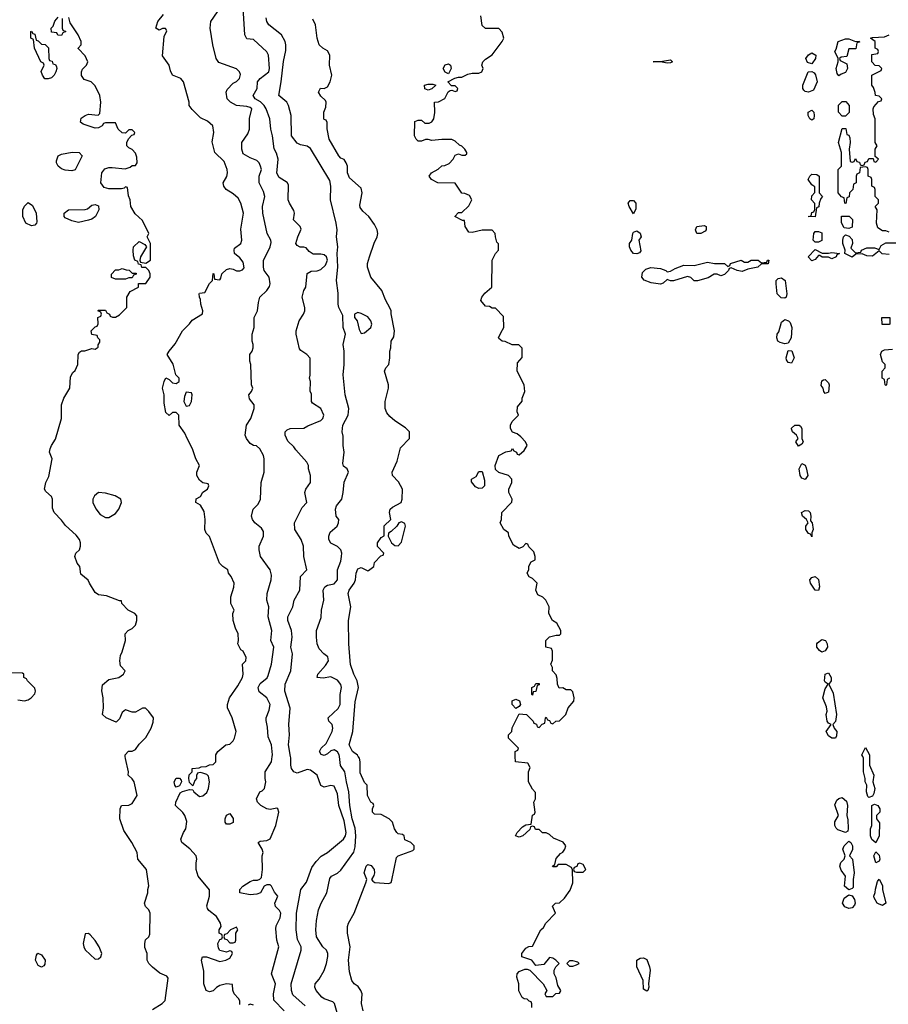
# Model space of a CAD drawing. Header units: inches. Extents: x 2601682 to 2755810, y 449311 to 584050.
# Tile 218 of 256: x 2642881 to 2648045, y 528528 to 534380. Entities that reach past the tile are written whole.
import ezdxf

# ---------------------------------------------------------------- set-up
doc = ezdxf.new("R2010")
doc.units = ezdxf.units.IN
doc.header["$MEASUREMENT"] = 0
doc.layers.add('C6542', color=7, linetype='Continuous')
doc.layers.add('C6543', color=7, linetype='Continuous')

msp = doc.modelspace()

# ---------------------------------------------------------------- linework, layer by layer
at = {"layer": 'C6542', "color": 2}
for points, elevation in [([(2643670, 528498), (2643727.2, 528532.8), (2643745.2, 528550), (2643763.1, 528683.1), (2643756, 528696), (2643712.9, 528712.9), (2643669.3, 528749.3), (2643648.7, 528770), (2643638, 528790), (2643638, 528830), (2643624.7, 528864.7), (2643624, 528890), (2643629.3, 528910.7), (2643648, 528930), (2643654.6, 528945.4), (2643655.3, 529070), (2643648, 529090), (2643629.1, 529109.1), (2643622, 529130), (2643642, 529190), (2643642, 529210), (2643648.4, 529231.6), (2643635.3, 529330), (2643582, 529390), (2643578, 529430), (2643548, 529490), (2643500.2, 529560.2), (2643475.3, 529630), (2643478, 529690), (2643486, 529710), (2643530, 529712), (2643550, 529722), (2643578, 529770), (2643562, 529850), (2643550, 529868), (2643526, 529890), (2643528, 529910), (2643508.9, 529988.9), (2643508.6, 530000)], 42), ([(2644190, 528526), (2644189.2, 528549.2), (2644182, 528562), (2644155.3, 528590), (2644148.7, 528611.3), (2644146, 528646), (2644110, 528648.7), (2644070, 528639), (2644050, 528628.7), (2644030, 528608.7), (2644010, 528602), (2643989.4, 528609.4), (2643975.3, 528650), (2643974.6, 528725.4), (2643962, 528790), (2643968, 528810), (2643990.9, 528810.9), (2644070, 528782), (2644106, 528790), (2644130, 528802), (2644146, 528830), (2644142, 528842), (2644130, 528846), (2644110, 528838), (2644070, 528848), (2644062, 528862), (2644059, 528890), (2644070, 528914), (2644082, 528918), (2644086, 528930), (2644082, 528942), (2644066, 528950), (2644066, 528970), (2644078, 528990), (2644075.3, 529010), (2644050, 529049), (2644005.6, 529085.6), (2643998, 529098), (2643994, 529114), (2644008.7, 529170), (2644008.4, 529208.4), (2643942, 529290), (2643929, 529330), (2643929.1, 529369.1), (2643934, 529390), (2643929, 529410), (2643892.9, 529452.9), (2643844, 529490), (2643839, 529510), (2643855.3, 529550), (2643868.7, 529570), (2643874.6, 529614.6), (2643862, 529650), (2643850, 529668), (2643806, 529710), (2643808, 529730), (2643835.3, 529784.7), (2643848, 529792), (2643890, 529804.7), (2643910, 529802), (2643916, 529790), (2643950, 529764), (2643970, 529767.3), (2643993.6, 529786.4), (2644003.7, 529810), (2644009.3, 529849.3), (2644004, 529884), (2643994, 529894), (2643970, 529902), (2643954, 529906), (2643938, 529902), (2643932, 529888), (2643931.3, 529870), (2643921, 529859), (2643910, 529826), (2643890, 529846), (2643886, 529870), (2643888.4, 529891.6), (2643906, 529910), (2643906, 529930), (2643947.3, 529932.7), (2643960.4, 529939.6), (2643990, 529942), (2644010, 529952), (2644030, 529954), (2644046, 529970), (2644046, 530000)], 38), ([(2644452.7, 528490), (2644391.8, 528551.8), (2644389.5, 528590), (2644402, 528650), (2644377.2, 528710), (2644421.2, 528870), (2644409.3, 528910), (2644403.7, 528976.3), (2644406.3, 528993.7), (2644430, 529042), (2644432.7, 529070), (2644425.6, 529085.6), (2644402, 529110), (2644398, 529130), (2644415.3, 529170), (2644394.6, 529194.6), (2644378, 529230), (2644370, 529238), (2644350, 529238), (2644334, 529230), (2644312, 529190), (2644290, 529182), (2644250, 529179), (2644188.7, 529190), (2644188.7, 529210), (2644208, 529230), (2644250, 529257.3), (2644270, 529266), (2644294.6, 529265.4), (2644308.9, 529271.1), (2644318, 529282), (2644324, 529330), (2644322, 529410), (2644328.7, 529430), (2644322, 529450), (2644298, 529490), (2644310, 529498), (2644350, 529501), (2644370, 529511.3), (2644403.6, 529590), (2644421.2, 529670), (2644415.3, 529690), (2644410, 529694), (2644370, 529686.6), (2644350.6, 529689.4), (2644314, 529710), (2644294, 529730), (2644289.2, 529750), (2644308.7, 529790), (2644323.1, 529796.9), (2644335.3, 529810), (2644344, 529850), (2644339, 529870), (2644339, 529910), (2644377.2, 529970), (2644382.1, 530000)], 34), ([(2644578.3, 528518.3), (2644504.2, 528584.2), (2644496.2, 528610), (2644494, 528650), (2644553.2, 528850), (2644554, 528870), (2644532.7, 528912.7), (2644524.5, 528970), (2644526.6, 529070), (2644552.7, 529210), (2644585.6, 529254.4), (2644618.3, 529341.7), (2644642.4, 529377.6), (2644672.1, 529407.9), (2644710, 529431), (2644806, 529510), (2644818.4, 529530), (2644822.4, 529550), (2644810, 529619), (2644777.6, 529710), (2644770, 529778), (2644750, 529824), (2644730, 529828.7), (2644690, 529818), (2644670, 529828), (2644648.9, 529888.9), (2644610, 529919), (2644590, 529922.7), (2644530, 529902.7), (2644509.5, 529909.5), (2644497.2, 529930), (2644492.7, 529950), (2644492.5, 529992.5), (2644491.2, 530000)], 30), ([(2644775.1, 528450), (2644751.9, 528531.9), (2644743.2, 528543.2), (2644690, 528560.7), (2644676, 528570), (2644644, 528610), (2644635.3, 528630), (2644638, 528650), (2644662, 528678), (2644691.7, 528728.3), (2644705.1, 528770), (2644712.3, 528812.3), (2644712.7, 528830), (2644705.2, 528850), (2644683.7, 528870), (2644645.1, 528930), (2644642, 528970), (2644645.6, 529025.6), (2644656.2, 529090), (2644672, 529130), (2644706.6, 529190), (2644725.2, 529274.8), (2644735.3, 529290), (2644770, 529306.8), (2644790, 529326), (2644867.6, 529432.4), (2644875.4, 529464.6), (2644879.7, 529530), (2644875.3, 529575.3), (2644857.3, 529630), (2644842.6, 529710), (2644838.4, 529790), (2644822.9, 529850), (2644814, 529910), (2644787.6, 529947.6), (2644781.7, 530000)], 26), ([(2644922.7, 528490), (2644912.3, 528532.3), (2644916.2, 528590), (2644909.5, 528610), (2644893.3, 528633.3), (2644868.7, 528650), (2644855.3, 528670), (2644840.9, 528720.9), (2644835.1, 528790), (2644844.5, 528870), (2644829.4, 528950), (2644829.5, 528990), (2644835.1, 529010), (2644869.3, 529070), (2644939, 529250), (2644944, 529270), (2644929.5, 529310), (2644940.9, 529350), (2644950, 529358), (2644970, 529353), (2644987.3, 529330), (2644990.7, 529309.3), (2644986.8, 529293.2), (2644972, 529270), (2644979.6, 529259.6), (2644991.6, 529251.6), (2645074.6, 529245.4), (2645088.7, 529251.3), (2645094, 529266), (2645120.2, 529399.8), (2645130, 529411.3), (2645218, 529442), (2645226, 529450), (2645226, 529470), (2645206, 529490), (2645170, 529506), (2645166, 529530), (2645156.4, 529536.4), (2645130, 529542), (2645122, 529550), (2645109, 529570), (2645098, 529610), (2645078, 529630), (2645030, 529655.3), (2644990, 529658), (2644978, 529670), (2644978, 529690), (2644986, 529710), (2644982, 529722), (2644968.4, 529728.4), (2644948.4, 529768.4), (2644946, 529830), (2644930, 529846), (2644904.4, 529904.4), (2644905.6, 529970), (2644900.7, 529990), (2644893.8, 530000)], 22), ([(2645926, 528510), (2645926, 528530), (2645922, 528542), (2645910, 528546), (2645898, 528558), (2645880.4, 528560.4), (2645868.4, 528568.4), (2645848.9, 528608.9), (2645849, 528650), (2645835.3, 528690), (2645838, 528710), (2645850, 528722), (2645883.1, 528736.9), (2645896.9, 528736.9), (2645914, 528730), (2645992, 528650), (2646014, 528610), (2646002, 528590), (2646010, 528574), (2646050, 528574), (2646067.3, 528592.7), (2646090, 528594), (2646096.4, 528603.6), (2646098, 528610), (2646080.4, 528640.4), (2646070, 528686), (2646058, 528710), (2646058, 528730), (2646068, 528750), (2646088, 528770), (2646068, 528790), (2646050, 528802), (2646030, 528806), (2645996, 528764), (2645950, 528758), (2645926, 528790), (2645866, 528810), (2645866, 528830), (2645890, 528862), (2645908.4, 528871.6), (2645930, 528874), (2645978, 528970), (2645994.6, 528985.4), (2646008.9, 529011.1), (2646066, 529070), (2646048.4, 529111.6), (2646066, 529130), (2646090, 529131.3), (2646120.2, 529159.8), (2646153.6, 529206.4), (2646168.7, 529250), (2646167.3, 529327.3), (2646162, 529342), (2646130, 529358), (2646082, 529358), (2646070, 529346), (2646050, 529346), (2646048, 529350), (2646062, 529358), (2646070, 529394), (2646096.4, 529423.6), (2646110, 529432), (2646122, 529450), (2646128, 529470), (2646112.5, 529492.5), (2646054.6, 529514.6), (2646030, 529538), (2646010, 529548), (2645988, 529548), (2645970, 529566), (2645947.3, 529567.3), (2645942, 529582), (2645930, 529586), (2645918, 529582), (2645912.7, 529567.3), (2645871.6, 529528.4), (2645850, 529522), (2645828, 529530), (2645838, 529550), (2645870, 529582), (2645890, 529594), (2645922, 529598), (2645928.4, 529651.6), (2645942, 529658), (2645946, 529670), (2645938, 529730), (2645948, 529750), (2645947.3, 529787.3), (2645930, 529806), (2645906, 529850), (2645906, 529910), (2645915.3, 529935.3), (2645902, 529962), (2645828.4, 529968.4), (2645827.2, 530000)], 18), ([(2647932, 530000), (2647932, 529950), (2647958, 529890), (2647952, 529850), (2647964.7, 529810), (2647959.6, 529780.4), (2647950, 529766), (2647930, 529758), (2647924, 529764), (2647915.3, 529790), (2647918, 529830), (2647908, 529850), (2647908, 529870), (2647898, 529910), (2647898, 529990), (2647893, 530000)], 14), ([(2644270, 528522), (2644250, 528528.7), (2644238, 528522)], 38)]:
    msp.add_lwpolyline(points, dxfattribs=dict(at, elevation=elevation))
for points, elevation in [([(2643810, 529818), (2643802, 529830), (2643798, 529850), (2643810, 529871.3), (2643830, 529872), (2643839.6, 529859.6), (2643842, 529850), (2643830, 529826)], 38), ([(2647790, 529548.7), (2647745.1, 529565.1), (2647734.2, 529574.2), (2647726, 529590), (2647727.5, 529612.5), (2647749, 529650), (2647727, 529713), (2647739.5, 529740.5), (2647750, 529751.3), (2647770, 529758), (2647796, 529736), (2647802.8, 529710), (2647798, 529650), (2647804, 529624), (2647806.8, 529573.2), (2647803.6, 529556.4)], 14), ([(2647970, 529488), (2647947.3, 529507.3), (2647938, 529530), (2647938, 529570), (2647946, 529590), (2647946, 529710), (2647962, 529718), (2647982, 529710), (2647994, 529690), (2647994, 529670), (2647974, 529650), (2647974, 529630), (2647992.7, 529607.3), (2647991.3, 529530)], 14), ([(2644110, 529598), (2644102, 529610), (2644102, 529630), (2644110, 529651.3), (2644130, 529662), (2644150, 529632), (2644150, 529608), (2644130, 529598)], 34), ([(2647810, 529208), (2647785.2, 529230), (2647789.3, 529290), (2647765.1, 529325.1), (2647756, 529350), (2647762, 529370), (2647782, 529390), (2647788, 529410), (2647775.3, 529450), (2647782, 529470), (2647810, 529498), (2647822, 529490), (2647832, 529470), (2647831.6, 529448.4), (2647814, 529410), (2647831.3, 529391.3), (2647842.8, 529310), (2647836, 529270), (2647836.8, 529223.2), (2647830, 529215.3)], 14), ([(2647970, 529368), (2647959, 529410), (2647970, 529434), (2647990, 529414), (2647994, 529390), (2647990, 529378)], 14), ([(2646210, 529366), (2646198, 529362), (2646192.7, 529347.3), (2646178, 529342), (2646174, 529330), (2646178, 529318), (2646190, 529314), (2646230, 529314), (2646246, 529330), (2646230, 529358)], 18), ([(2648010, 529115.3), (2647985.6, 529125.6), (2647978, 529130), (2647960.4, 529160.4), (2647958, 529170), (2647967.3, 529192.7), (2647968.4, 529211.6), (2647981.2, 529258.8), (2647990, 529272), (2648010, 529234), (2648011, 529210), (2648030, 529128.7)], 14), ([(2647810, 529098), (2647787.2, 529107.2), (2647772.7, 529130), (2647781.6, 529158.4), (2647810, 529178), (2647830, 529172), (2647844, 529150), (2647846.8, 529130), (2647843.5, 529116.5), (2647830, 529101.2)], 14), ([(2644170, 528986), (2644134, 528970), (2644112.7, 528947.3), (2644098, 528942), (2644094, 528930), (2644098, 528918), (2644112.7, 528912.7), (2644130, 528894), (2644150, 528894), (2644162, 528898), (2644166, 528910), (2644166, 528950), (2644178, 528970)], 38), ([(2643290, 528948), (2643270, 528946), (2643258, 528890), (2643261, 528870), (2643270, 528852), (2643330, 528796), (2643350, 528798), (2643362, 528810), (2643368.7, 528830), (2643354, 528870), (2643330, 528908), (2643300.4, 528940.4)], 46), ([(2643010, 528748.7), (2642990, 528758), (2642975.3, 528790), (2642980.4, 528819.6), (2642988.4, 528831.6), (2643010, 528822), (2643031.3, 528790), (2643030, 528766), (2643023.6, 528756.4)], 42), ([(2646170, 528786), (2646150, 528786), (2646134, 528770), (2646150, 528754), (2646170, 528754), (2646190, 528762), (2646206, 528770), (2646198, 528778)], 18), ([(2646610, 528606.6), (2646590, 528618), (2646587, 528670), (2646549.6, 528750), (2646549.6, 528790), (2646570, 528803.1), (2646590, 528804.4), (2646610, 528794), (2646624.4, 528750), (2646628.2, 528730), (2646618.8, 528650), (2646621, 528630), (2646616, 528610)], 14)]:
    msp.add_lwpolyline(points, close=True, dxfattribs=dict(at, elevation=elevation))
at = {"layer": 'C6543', "color": 2}
for points, elevation in [([(2644382.1, 530000), (2644383.7, 530010), (2644377, 530070), (2644357.5, 530117.5), (2644354.2, 530174.2), (2644345.6, 530214.4), (2644345.2, 530230), (2644363.7, 530276.3), (2644369.3, 530310), (2644350, 530349), (2644304.8, 530384.8), (2644298, 530410), (2644310, 530434), (2644351.4, 530468.6), (2644358.7, 530481.3), (2644378, 530550), (2644392.3, 530650), (2644374, 530690), (2644379.5, 530750), (2644358, 530830), (2644361.2, 530890), (2644349, 530930), (2644352.7, 530970), (2644375.3, 531050), (2644378, 531078), (2644369, 531110), (2644313.2, 531190), (2644304, 531230), (2644305.2, 531250), (2644329.4, 531310), (2644330, 531338), (2644318.4, 531358.4), (2644279, 531390), (2644265.2, 531410), (2644259, 531430), (2644268, 531470), (2644298.6, 531501.4), (2644313.2, 531530), (2644317, 531630), (2644334, 531690), (2644334, 531770), (2644329.1, 531789.1), (2644308.7, 531828.7), (2644288, 531848), (2644270, 531848.7), (2644250, 531862), (2644228.7, 531890), (2644222, 531910), (2644229, 531970), (2644254, 532010), (2644275.3, 532070), (2644274, 532090), (2644246, 532126), (2644242, 532150), (2644258, 532170), (2644266, 532190), (2644258, 532210), (2644255.3, 532330), (2644248.7, 532350), (2644248, 532390), (2644262, 532410), (2644268.7, 532430), (2644268.7, 532450), (2644262, 532470), (2644262, 532510), (2644275.3, 532550), (2644275.3, 532610), (2644295.3, 532650), (2644300.2, 532699.8), (2644309, 532730), (2644349.3, 532770.7), (2644365.2, 532794.8), (2644369.2, 532810), (2644364, 532850), (2644334, 532890), (2644329.2, 532910), (2644329.3, 532949.3), (2644369.4, 533030), (2644374.8, 533054.8), (2644372.7, 533070), (2644352.7, 533110), (2644326, 533230), (2644324, 533270), (2644337.2, 533330), (2644330, 533358), (2644305.2, 533410), (2644305.2, 533450), (2644317.2, 533490), (2644313.2, 533510), (2644304, 533530), (2644290, 533544), (2644250, 533559), (2644210, 533582), (2644201.2, 533610), (2644201.2, 533650), (2644237.6, 533702.4), (2644247, 533730), (2644247.2, 533792.8), (2644260.9, 533850), (2644250, 533858.4), (2644230, 533863.6), (2644168.7, 533870), (2644134, 533890), (2644114, 533910), (2644109, 533950), (2644114.6, 533965.4), (2644150, 534002), (2644170, 534012), (2644188, 534030), (2644193.6, 534053.6), (2644188, 534070), (2644170, 534088), (2644065.2, 534125.2), (2644049, 534150), (2644029.2, 534230), (2644012.7, 534330), (2644017.2, 534370), (2644095.3, 534484.7)], 34), ([(2644046, 530000), (2644046, 530010), (2644058, 530030), (2644106, 530070), (2644130, 530074), (2644150, 530094), (2644158, 530110), (2644168, 530150), (2644144, 530230), (2644115.3, 530290), (2644115.3, 530310), (2644128, 530350), (2644178.3, 530421.7), (2644205.2, 530470), (2644209.2, 530490), (2644206, 530550), (2644226, 530570), (2644228, 530590), (2644210, 530626), (2644195.3, 530635.3), (2644178, 530670), (2644182, 530690), (2644179, 530730), (2644163.2, 530763.2), (2644149, 530810), (2644148.7, 530850), (2644155.3, 530870), (2644135.3, 530910), (2644135.3, 530950), (2644153.6, 531006.4), (2644155.3, 531030), (2644138, 531070), (2644122, 531090), (2644118, 531110), (2644088, 531130), (2644068.7, 531150), (2644008.9, 531308.9), (2643989.1, 531329.1), (2643982, 531350), (2643984, 531410), (2643977.2, 531457.2), (2643954.6, 531494.6), (2643928.7, 531510), (2643930, 531532), (2643954.6, 531545.4), (2643970, 531572), (2643998, 531590), (2644006, 531610), (2644002, 531622), (2643970, 531628), (2643950, 531644), (2643934, 531670), (2643934, 531690), (2643948.7, 531730), (2643928, 531770), (2643908.7, 531830), (2643875.3, 531890), (2643863.1, 531923.1), (2643828, 531970), (2643826, 532030), (2643810, 532046), (2643790, 532046), (2643770, 532028), (2643750, 532046), (2643740.2, 532100.2), (2643739.3, 532150), (2643729.4, 532190.6), (2643739, 532230), (2643750, 532252), (2643770, 532242), (2643790, 532222), (2643810, 532218), (2643828, 532230), (2643828, 532250), (2643808, 532270), (2643792.9, 532332.9), (2643758, 532390), (2643768.7, 532410), (2643805.6, 532454.4), (2643848, 532530), (2643890, 532572), (2643905.2, 532594.8), (2643968, 532632), (2643968.7, 532650), (2643958, 532690), (2643956.4, 532716.4), (2643948.7, 532730), (2643948, 532750), (2643950, 532754), (2643982, 532758), (2644008.4, 532811.6), (2644026, 532830), (2644030, 532872), (2644034, 532870), (2644038, 532838), (2644070, 532834), (2644076.4, 532843.6), (2644082, 532870), (2644110, 532896), (2644130, 532900.7), (2644150, 532897.3), (2644170, 532887.3), (2644190, 532886.8), (2644206, 532894), (2644214.2, 532905.8), (2644210, 532939), (2644190, 532965.2), (2644158, 532990), (2644155.3, 533010), (2644158, 533022), (2644195.3, 533050), (2644202, 533070), (2644195.3, 533135.3), (2644212, 533230), (2644196, 533290), (2644178.9, 533318.9), (2644150, 533345.2), (2644108.7, 533370), (2644094, 533390), (2644089.3, 533410), (2644112.1, 533447.9), (2644116.2, 533470), (2644113.6, 533490), (2644096.9, 533536.9), (2644040.9, 533590), (2644025.6, 533654.4), (2644034, 533710), (2644028.7, 533750), (2643997.2, 533777.2), (2643956.5, 533796.5), (2643905.2, 533845.2), (2643889, 533870), (2643888.7, 533890), (2643855.3, 534010), (2643838, 534030), (2643789.4, 534049.4), (2643776.5, 534076.5), (2643768.7, 534110), (2643730, 534166), (2643740.2, 534279.8), (2643754.6, 534314.6), (2643747.3, 534327.3), (2643730, 534328), (2643710, 534318), (2643689.3, 534330), (2643702, 534370), (2643735.3, 534410)], 38), ([(2644491.2, 530000), (2644479.3, 530070), (2644484, 530130), (2644481.2, 530190), (2644488.9, 530288.9), (2644457.2, 530390), (2644459.3, 530430), (2644493.2, 530510), (2644502.7, 530610), (2644492.7, 530650), (2644501.2, 530710), (2644497.2, 530750), (2644474, 530810), (2644474, 530830), (2644504, 530890), (2644513.2, 530930), (2644545.2, 530990), (2644549.3, 531070), (2644588, 531110), (2644569, 531190), (2644568.7, 531250), (2644553.2, 531290), (2644517.2, 531350), (2644514, 531390), (2644560.2, 531479.8), (2644588, 531510), (2644575.3, 531570), (2644582, 531590), (2644608.7, 531630), (2644608.7, 531670), (2644598, 531710), (2644598, 531730), (2644588, 531750), (2644522.5, 531822.5), (2644510, 531842), (2644474.6, 531874.6), (2644458, 531910), (2644458, 531930), (2644470, 531942), (2644488.9, 531951.1), (2644570, 531952), (2644593.6, 531966.4), (2644670, 531997.3), (2644682.7, 532010), (2644689.3, 532030), (2644670, 532069), (2644621.2, 532101.2), (2644615.3, 532110), (2644615.3, 532155.3), (2644608, 532170), (2644608.7, 532230), (2644604, 532250), (2644608, 532268), (2644607.3, 532367.3), (2644588, 532390), (2644552.9, 532412.9), (2644544.1, 532424.1), (2644525.2, 532510), (2644525.2, 532530), (2644542, 532590), (2644568, 532630), (2644575.3, 532650), (2644575.3, 532670), (2644559, 532730), (2644569, 532770), (2644581.2, 532790), (2644589.2, 532870.8), (2644614, 532886), (2644650, 532887.3), (2644670, 532895.5), (2644698.8, 532921.2), (2644711.1, 532950), (2644704.5, 532970), (2644690, 532982.9), (2644670, 532987), (2644626, 532986), (2644602, 533002), (2644583.1, 533023.1), (2644570, 533028.7), (2644548.4, 533028.4), (2644530, 533038), (2644522, 533050), (2644534, 533090), (2644554, 533134), (2644548, 533150), (2644508.7, 533190), (2644514, 533230), (2644510, 533246), (2644484, 533290), (2644477.2, 533310), (2644478.4, 533398.4), (2644470, 533413.2), (2644422.4, 533442.4), (2644410, 533468), (2644418, 533550), (2644406.8, 533586.8), (2644392.5, 533612.5), (2644384.5, 533690), (2644372.7, 533730), (2644367.3, 533790), (2644345.6, 533850), (2644334, 533870), (2644312.1, 533892.1), (2644281.2, 533910), (2644269.5, 533930), (2644292.3, 533970), (2644295.1, 534010), (2644310, 534030.7), (2644361.2, 534070), (2644366, 534090), (2644359.3, 534170), (2644349.5, 534189.5), (2644270, 534262), (2644230, 534266), (2644219, 534290), (2644209.2, 534450)], 30), ([(2645827.2, 530000), (2645826, 530030), (2645842, 530038), (2645846, 530050), (2645786, 530110), (2645786, 530130), (2645806, 530150), (2645808.4, 530171.6), (2645850, 530254), (2645894, 530250), (2645934, 530210), (2645938, 530198), (2645952.7, 530192.7), (2645958, 530178), (2645970, 530174), (2645987.3, 530192.7), (2646002, 530198), (2646006, 530230), (2646010, 530234), (2646018, 530218), (2646030, 530214), (2646038, 530198), (2646050, 530194), (2646068.4, 530211.6), (2646090, 530212), (2646128, 530250), (2646142, 530290), (2646175.3, 530330), (2646178, 530350), (2646170, 530386), (2646156.4, 530396.4), (2646130, 530398), (2646110, 530408), (2646087.3, 530407.3), (2646078, 530430), (2646076.4, 530463.6), (2646070, 530486), (2646048, 530510), (2646048, 530530), (2646038, 530550), (2646047.3, 530572.7), (2646047.3, 530627.3), (2646042, 530642), (2646008, 530650), (2646008.9, 530691.1), (2646030, 530712), (2646070, 530722), (2646090, 530722), (2646098, 530730), (2646098, 530750), (2646073.6, 530793.6), (2646048, 530810), (2646026, 530850), (2646028, 530890), (2646008, 530930), (2645990, 530948), (2645962, 530962), (2645948.4, 530988.4), (2645958, 531030), (2645930, 531058), (2645910, 531068), (2645898, 531090), (2645907.3, 531112.7), (2645908.4, 531131.6), (2645922, 531158), (2645946, 531170), (2645946, 531190), (2645936.4, 531216.4), (2645907.3, 531247.3), (2645902, 531262), (2645890, 531266), (2645872.7, 531247.3), (2645850, 531238), (2645816.4, 531256.4), (2645788, 531310), (2645786, 531330), (2645758, 531350), (2645738, 531390), (2645746, 531410), (2645748, 531450), (2645807.3, 531512.7), (2645808, 531530), (2645788, 531570), (2645788.7, 531590), (2645806, 531630), (2645806, 531650), (2645786, 531670), (2645730, 531688), (2645710, 531706), (2645708, 531730), (2645728.7, 531790), (2645770, 531812), (2645802, 531818), (2645810, 531832), (2645818, 531818), (2645834, 531810), (2645838, 531798), (2645850, 531794), (2645880.4, 531819.6), (2645898, 531850), (2645888, 531870), (2645860.4, 531900.4), (2645838, 531918), (2645810, 531928.7), (2645798, 531950), (2645798, 531970), (2645808.4, 531991.6), (2645846, 532030), (2645838, 532050), (2645840.4, 532079.6), (2645867.3, 532112.7), (2645868, 532130), (2645884, 532170), (2645879, 532210), (2645838, 532290), (2645840.4, 532339.6), (2645867.3, 532372.7), (2645867.3, 532427.3), (2645847.3, 532447.3), (2645808.4, 532448.4), (2645767.3, 532467.3), (2645748.4, 532468.4), (2645730, 532486), (2645728, 532490), (2645740.4, 532519.6), (2645758, 532550), (2645756.4, 532616.4), (2645710, 532666), (2645690, 532666), (2645674.6, 532674.6), (2645650, 532678), (2645622, 532710), (2645628.7, 532730), (2645646.3, 532753.7), (2645688, 532790), (2645688.7, 532950), (2645709.1, 532990.9), (2645728, 533010), (2645727.3, 533047.3), (2645718, 533058), (2645708.7, 533090), (2645708, 533110), (2645690, 533128), (2645630, 533128.7), (2645570, 533115.3), (2645550, 533118), (2645528.7, 533150), (2645526, 533186), (2645514, 533186), (2645468, 533210), (2645490, 533234), (2645510, 533234), (2645550, 533274), (2645568, 533310), (2645554.6, 533334.6), (2645527.3, 533347.3), (2645508.7, 533348.7), (2645470, 533408), (2645366, 533410), (2645328, 533430), (2645315.3, 533450), (2645329.4, 533470.6), (2645368.9, 533491.1), (2645390, 533512), (2645407.3, 533512.7), (2645434.6, 533525.4), (2645458, 533550), (2645470, 533574), (2645490, 533582), (2645510, 533574), (2645530, 533574), (2645538, 533582), (2645538, 533590), (2645528, 533610), (2645510, 533628), (2645494.6, 533634.6), (2645470, 533658), (2645450, 533668.7), (2645390, 533668.7), (2645330, 533662), (2645310, 533668), (2645292.7, 533667.3), (2645270, 533658), (2645250, 533658), (2645238, 533670), (2645228.7, 533690), (2645230, 533774), (2645250, 533782), (2645270, 533782), (2645290, 533764.7), (2645314.6, 533765.4), (2645330, 533772), (2645342, 533790), (2645348, 533828), (2645346, 533890), (2645370, 533892), (2645408.4, 533911.6), (2645428.4, 533951.6), (2645440.4, 533959.6), (2645450, 533962), (2645470, 533954), (2645482, 533958), (2645486, 533970), (2645470, 533986), (2645447.3, 533987.3), (2645426, 534010), (2645468.4, 534031.6), (2645490, 534038), (2645510, 534038), (2645544.1, 534055.9), (2645570, 534062), (2645610, 534062.8), (2645628, 534070), (2645635.3, 534090), (2645629, 534110), (2645634, 534130), (2645650, 534146), (2645690, 534172), (2645748.7, 534250), (2645759, 534270), (2645750, 534306), (2645730, 534328), (2645650, 534328), (2645630, 534346), (2645622, 534402)], 18), ([(2643508.6, 530000), (2643508.4, 530011.6), (2643528.4, 530031.6), (2643550, 530032), (2643570, 530042), (2643590, 530074), (2643630, 530114), (2643662, 530170), (2643674.6, 530205.4), (2643675.3, 530230), (2643649.1, 530269.1), (2643628.4, 530288.4), (2643610, 530288.7), (2643570, 530264), (2643550, 530264), (2643510, 530279), (2643490, 530262), (2643474.8, 530225.2), (2643454.4, 530205.6), (2643394, 530230), (2643373.2, 530250), (2643378, 530290), (2643376, 530350), (2643369.3, 530390.7), (2643373.2, 530426.8), (2643410, 530458), (2643470, 530471.3), (2643498, 530490), (2643508, 530510), (2643480.2, 530540.2), (2643476, 530570), (2643479, 530601), (2643490, 530622), (2643508.7, 530690), (2643508, 530730), (2643526, 530750), (2643550, 530762), (2643570, 530782), (2643577.2, 530810), (2643576.4, 530836.4), (2643566, 530850), (2643526, 530870), (2643488, 530910), (2643486, 530926), (2643474, 530926), (2643396.4, 530956.4), (2643350, 530962), (2643330, 530975.3), (2643295.3, 531030), (2643288.4, 531048.4), (2643244.7, 531084.7), (2643238, 531130), (2643222, 531150), (2643209, 531190), (2643215.3, 531210), (2643235.3, 531230), (2643242, 531250), (2643242, 531270), (2643235.3, 531290), (2643216.5, 531316.5), (2643153.2, 531373.2), (2643130, 531406), (2643086, 531450), (2643076.4, 531476.4), (2643075.3, 531530), (2643070, 531546), (2643036.4, 531576.4), (2643028, 531590), (2643035.3, 531630), (2643054.6, 531665.4), (2643074, 531770), (2643058, 531810), (2643062, 531830), (2643068.7, 531850), (2643092.5, 531887.5), (2643128.7, 532010), (2643128.9, 532091.1), (2643142, 532130), (2643178, 532190), (2643183.1, 532256.9), (2643196.4, 532283.6), (2643210, 532294), (2643226, 532330), (2643228, 532390), (2643236.4, 532403.6), (2643248.9, 532411.1), (2643268.4, 532411.6), (2643310, 532424.7), (2643330, 532422), (2643347.3, 532432.7), (2643347.3, 532447.3), (2643356.4, 532463.6), (2643358, 532478), (2643346, 532490), (2643342, 532502), (2643308.9, 532508.9), (2643306, 532530), (2643330, 532554), (2643342, 532558), (2643347.3, 532572.7), (2643346, 532610), (2643362, 532618), (2643366, 532630), (2643362, 532642), (2643346, 532650), (2643350, 532654), (2643390, 532654), (2643398, 532638), (2643414, 532630), (2643418, 532618), (2643432.7, 532612.7), (2643450, 532612), (2643473.6, 532626.4), (2643518, 532670), (2643518, 532730), (2643536.4, 532763.6), (2643586, 532790), (2643587.3, 532812.7), (2643630, 532812), (2643655.3, 532850), (2643655.3, 532870), (2643648, 532890), (2643630, 532908), (2643607.3, 532907.3), (2643602, 532922), (2643587.3, 532927.3), (2643582, 532942), (2643566, 532950), (2643556.4, 532976.4), (2643555.3, 533010), (2643558, 533030), (2643590, 533062), (2643623.6, 533043.6), (2643634, 533030), (2643598, 532970), (2643594, 532950), (2643598, 532938), (2643630, 532932), (2643658, 532950), (2643658, 533050), (2643638, 533090), (2643648, 533110), (2643610, 533186), (2643566.3, 533226.3), (2643541.2, 533270), (2643538, 533310), (2643527.3, 533332.7), (2643522, 533382), (2643510, 533386), (2643502, 533378), (2643486, 533374), (2643410, 533375.1), (2643382.5, 533382.5), (2643362.7, 533410), (2643369.3, 533470.7), (2643386, 533494), (2643410, 533501), (2643430, 533501), (2643507.3, 533492.7), (2643536.4, 533503.6), (2643550, 533514), (2643570, 533514), (2643578, 533530), (2643576.4, 533563.6), (2643570, 533586), (2643550, 533608), (2643530, 533618), (2643518, 533630), (2643518, 533650), (2643527.3, 533672.7), (2643547.3, 533692.7), (2643562, 533698), (2643566, 533710), (2643550, 533726), (2643530, 533726), (2643510, 533706), (2643490, 533708), (2643466, 533730), (2643450, 533766), (2643390, 533766), (2643378, 533762), (2643371.6, 533748.4), (2643350, 533738), (2643330, 533735.3), (2643258, 533758), (2643242, 533770), (2643246.3, 533793.7), (2643270, 533811), (2643290, 533818), (2643347.3, 533812.7), (2643358, 533822), (2643362, 533890), (2643358, 533930), (2643330, 533986), (2643306, 534010), (2643264, 534024), (2643248.9, 534048.9), (2643248.7, 534070), (2643254.6, 534085.4), (2643278, 534110), (2643286, 534130), (2643270, 534166), (2643228.4, 534208.4), (2643228.4, 534211.6), (2643246, 534230), (2643246, 534250), (2643228, 534290), (2643180.4, 534360.4), (2643173.6, 534393.6)], 42), ([(2643132.7, 534387.3), (2643134, 534330), (2643138, 534318), (2643154, 534310), (2643138, 534302), (2643130, 534286), (2643107.3, 534287.3), (2643102, 534302), (2643070, 534306), (2643068, 534330), (2643079, 534341), (2643089.3, 534370.7), (2643110, 534394)], 42), ([(2644781.7, 530000), (2644780.5, 530010), (2644770, 530029.3), (2644750, 530040.9), (2644730, 530034), (2644710, 530016), (2644690, 530007.6), (2644672.7, 530012.7), (2644662.7, 530030), (2644673.2, 530050), (2644702.9, 530077.1), (2644738, 530150), (2644742.7, 530170), (2644739, 530190), (2644718, 530210), (2644715.3, 530230), (2644773.4, 530286.6), (2644785.1, 530310), (2644786, 530370), (2644794, 530410), (2644789.6, 530429.6), (2644770, 530454.5), (2644730, 530475.1), (2644685.6, 530465.6), (2644649.2, 530470), (2644654, 530490), (2644698.9, 530541.1), (2644717.2, 530570), (2644712.5, 530592.5), (2644688.7, 530610), (2644661.5, 530641.5), (2644649.2, 530670), (2644646, 530710), (2644645.2, 530750), (2644672.7, 530827.3), (2644674, 530870), (2644689, 530930), (2644684.5, 530990), (2644695.3, 531010), (2644710, 531018.8), (2644750, 531026.8), (2644769.2, 531050), (2644769.5, 531110), (2644790, 531162), (2644794.5, 531190), (2644795.1, 531210), (2644789.3, 531229.3), (2644770, 531248.7), (2644730, 531268.7), (2644719, 531290), (2644719, 531310), (2644726.3, 531333.7), (2644768, 531370), (2644775.3, 531390), (2644778, 531410), (2644762, 531430), (2644757.2, 531470), (2644764, 531490), (2644795.1, 531530), (2644804.5, 531570), (2644809.4, 531630.6), (2644835.3, 531690), (2644828, 531710), (2644806.3, 531726.3), (2644802, 531742), (2644809.6, 531810), (2644803.7, 531850), (2644804.7, 531904.7), (2644797.2, 531930), (2644802, 531970), (2644832.7, 532030), (2644837.2, 532070), (2644816.2, 532150), (2644803.7, 532270), (2644809.4, 532330), (2644809.4, 532410), (2644803.7, 532450), (2644817.2, 532510), (2644803.7, 532550), (2644801.2, 532621.2), (2644778, 532670), (2644774.5, 532690), (2644773.6, 532753.6), (2644764.5, 532830), (2644771.5, 532911.5), (2644767.8, 532990), (2644771.5, 533030), (2644764.2, 533090), (2644767.8, 533130), (2644762.4, 533170), (2644728.7, 533310), (2644729.6, 533390), (2644724.4, 533424.4), (2644610, 533614), (2644590, 533629.2), (2644550, 533636), (2644530, 533646), (2644497.2, 533690), (2644494, 533810), (2644479.3, 533870), (2644469, 533890), (2644421.2, 533930), (2644435.1, 534010), (2644448.1, 534131.9), (2644463.7, 534196.3), (2644462.9, 534230), (2644458.4, 534250), (2644438, 534290), (2644362.7, 534350), (2644349.3, 534370), (2644346, 534390)], 26), ([(2644893.8, 530000), (2644888.2, 530008.2), (2644859.3, 530030), (2644839.3, 530070), (2644860.7, 530150), (2644874.5, 530325.5), (2644894, 530410), (2644886, 530450), (2644866.6, 530490), (2644847.8, 530547.8), (2644845.1, 530570), (2644837, 530670), (2644834.5, 530810), (2644849.4, 530890), (2644833.2, 530970), (2644839.3, 530990), (2644869.2, 531030), (2644877.2, 531050), (2644880.9, 531090), (2644890, 531116), (2644910, 531124.7), (2644950, 531104.7), (2644953.6, 531106.4), (2644986, 531130), (2644990, 531154), (2645027.3, 531192.7), (2645042, 531198), (2645046, 531210), (2645008.4, 531248.4), (2645008.7, 531270), (2645030, 531302), (2645047.3, 531312.7), (2645047.3, 531372.7), (2645088, 531410), (2645079, 531450), (2645084, 531470), (2645096.5, 531483.5), (2645148, 531510), (2645155.3, 531530), (2645157.2, 531590), (2645132.5, 531632.5), (2645098, 531670), (2645095.3, 531690), (2645124.7, 531755.3), (2645144.7, 531835.3), (2645198, 531890), (2645198, 531930), (2645174.6, 531954.6), (2645110, 531995.3), (2645080.7, 532020.7), (2645064.1, 532044.1), (2645053.2, 532070), (2645054, 532110), (2645074, 532190), (2645074, 532210), (2645048.7, 532290), (2645058, 532310), (2645075.3, 532330), (2645082, 532370), (2645082, 532410), (2645088, 532430), (2645088.7, 532470), (2645104.7, 532495.3), (2645109.2, 532530), (2645089, 532631), (2645089, 532649), (2645083.1, 532663.1), (2645054.6, 532714.6), (2645034, 532770), (2644969, 532850), (2644949.1, 532909.1), (2644949.2, 532930), (2644959.3, 532970), (2644987.5, 533052.5), (2645005.2, 533090), (2645009.2, 533110), (2645006, 533130), (2644990, 533162), (2644956, 533210), (2644921, 533241), (2644904.5, 533264.5), (2644903.2, 533276.8), (2644917.2, 533350), (2644910, 533378), (2644840.7, 533440.7), (2644829.2, 533470), (2644829.1, 533509.1), (2644822, 533530), (2644809.1, 533549.1), (2644790, 533557.2), (2644777.2, 533570), (2644720.9, 533670), (2644709.1, 533730.9), (2644708, 533768), (2644702, 533782), (2644690, 533786), (2644688.4, 533791.6), (2644688, 533830), (2644700.4, 533859.6), (2644702, 533890), (2644699, 533899), (2644670, 533926), (2644658, 533950), (2644668, 533972), (2644690, 533971), (2644710, 533981), (2644727, 534010), (2644737.2, 534050), (2644722.7, 534110), (2644725.2, 534170), (2644710, 534194), (2644682, 534210), (2644662, 534230), (2644648.7, 534270), (2644639, 534350), (2644623.1, 534383.1)], 22), ([(2648050, 533118), (2648030, 533126), (2648010, 533126), (2647982, 533142), (2647975.3, 533170), (2647978, 533250), (2647966, 533270), (2647986, 533290), (2647986, 533310), (2647966, 533330), (2647966, 533370), (2647962, 533382), (2647946, 533390), (2647946, 533430), (2647942, 533442), (2647926, 533450), (2647926, 533490), (2647922, 533502), (2647910, 533506), (2647878, 533502), (2647874, 533470), (2647858, 533462), (2647854, 533450), (2647854, 533410), (2647838, 533402), (2647834, 533370), (2647814, 533350), (2647812.7, 533327.3), (2647798, 533322), (2647792.7, 533287.3), (2647786, 533290), (2647782, 533322), (2647767.3, 533327.3), (2647746, 533350), (2647746, 533490), (2647766, 533510), (2647766, 533590), (2647748, 533650), (2647770, 533734), (2647792.7, 533732.7), (2647798, 533698), (2647810, 533694), (2647816.9, 533676.9), (2647818, 533650), (2647812, 533610), (2647818, 533538), (2647830, 533534), (2647842, 533538), (2647850, 533554), (2647858, 533538), (2647872.7, 533532.7), (2647878, 533518), (2647890, 533514), (2647902, 533518), (2647907.3, 533532.7), (2647922, 533538), (2647930, 533554), (2647954, 533554), (2647958, 533538), (2647970, 533534), (2647986, 533550), (2647966, 533566), (2647966, 533610), (2647978, 533630), (2647966, 533650), (2647966, 533790), (2647956.4, 533816.4), (2647955.3, 533850), (2647958, 533862), (2647987.3, 533892.7), (2648002, 533898), (2648006, 533910), (2647990, 533926), (2647968.4, 533928.4), (2647967.3, 533947.3), (2647956.4, 533976.4), (2647946, 533990), (2647946, 534050), (2648002, 534078), (2648006, 534090), (2647990, 534106), (2647967.3, 534107.3), (2647946, 534130), (2647947.3, 534172.7), (2647982, 534178), (2647986, 534190), (2647982, 534202), (2647966, 534210), (2647966, 534250), (2647938, 534270), (2647950, 534274.8), (2648022, 534278), (2648050, 534290.6)], 14), ([(2648050, 532984), (2648008.9, 532988.9), (2647990, 533006), (2647950, 532975.3), (2647916.4, 532976.4), (2647890, 532988), (2647852.7, 532987.3), (2647830, 532968.7), (2647786, 532990), (2647788, 533010), (2647775.3, 533050), (2647775.3, 533070), (2647778, 533090), (2647790, 533102), (2647812.7, 533092.7), (2647830, 533074), (2647831.3, 533050), (2647822, 533022), (2647850, 532994), (2647882, 532998), (2647886, 533010), (2647916.4, 533023.6), (2647963.6, 533023.6), (2647990, 533014), (2648003.1, 533036.9), (2648030, 533054), (2648170, 533054)], 14), ([(2648052, 532250), (2648038, 532242), (2648034, 532210), (2648030, 532206), (2648026, 532210), (2648022, 532242), (2648008.7, 532250), (2648008.9, 532291.1), (2648026, 532310), (2648026, 532330), (2648010, 532346), (2647998, 532390), (2648006, 532410), (2648023.1, 532416.9), (2648070, 532422)], 14), ([(2642870, 530338), (2642910, 530332), (2642930, 530338), (2642948, 530350), (2642970, 530374), (2642975.3, 530390), (2642970, 530406), (2642926, 530450), (2642922, 530462), (2642906, 530470), (2642906, 530490), (2642896.4, 530496.4), (2642830, 530498)], 46), ([(2647893, 530000), (2647888, 530010), (2647910, 530054), (2647932, 530010), (2647932, 530000)], 14)]:
    msp.add_lwpolyline(points, dxfattribs=dict(at, elevation=elevation))
for points, elevation in [([(2643050, 534029), (2643029.2, 534029.2), (2643015.3, 534050), (2643008.7, 534071.3), (2643026, 534110), (2643022, 534122), (2643006, 534130), (2642968, 534210), (2642962, 534262), (2642946, 534270), (2642946, 534310), (2642950, 534312), (2642958, 534298), (2642970, 534294), (2642978, 534258), (2642990, 534254), (2643010, 534234), (2643032.7, 534232.7), (2643052.7, 534212.7), (2643054, 534150), (2643058, 534138), (2643072.7, 534132.7), (2643078, 534118), (2643092.7, 534112.7), (2643099.6, 534099.6), (2643102, 534090), (2643096, 534070), (2643084.7, 534050), (2643070, 534035.3)], 42), ([(2647850, 534251), (2647871.6, 534251.6), (2647872.7, 534247.3), (2647858, 534242), (2647852.7, 534207.3), (2647810, 534206), (2647798, 534162), (2647763.6, 534156.4), (2647754, 534150), (2647758, 534138), (2647798, 534118), (2647802, 534090), (2647790, 534066), (2647763.6, 534056.4), (2647750, 534046), (2647740.4, 534060.4), (2647735.3, 534090), (2647746, 534130), (2647746, 534150), (2647726, 534190), (2647734.6, 534205.4), (2647746, 534250), (2647790, 534266), (2647810, 534266)], 14), ([(2647590, 534118), (2647565.2, 534125.2), (2647555.3, 534150), (2647570, 534172), (2647590, 534182), (2647614, 534170), (2647611.6, 534148.4)], 14), ([(2645430, 534058), (2645410, 534068), (2645399, 534090), (2645410, 534111.3), (2645430, 534118), (2645442, 534110), (2645446, 534090)], 18), ([(2646730, 534121.2), (2646690, 534128.7), (2646646, 534130), (2646690, 534130.7), (2646750, 534142), (2646762, 534130), (2646750, 534124)], 14), ([(2647570, 533948.7), (2647550, 533954), (2647542, 533962), (2647537.2, 533970), (2647536, 533990), (2647569.1, 534070.9), (2647590, 534072), (2647603.6, 534063.6), (2647611.6, 534051.6), (2647621, 534010), (2647599.1, 533960.9)], 14), ([(2645310, 533962), (2645290, 533968), (2645288, 533990), (2645310, 533996), (2645336, 533996), (2645354, 533990), (2645330, 533968)], 18), ([(2647770, 533806), (2647748, 533830), (2647748.4, 533871.6), (2647770, 533894), (2647792.7, 533892.7), (2647812, 533870), (2647811.6, 533828.4), (2647790, 533806)], 14), ([(2647590, 533782), (2647578, 533790), (2647569, 533810), (2647569.3, 533830.7), (2647590, 533842), (2647602, 533830), (2647604.7, 533810), (2647602, 533790)], 14), ([(2643190, 533482), (2643150, 533485.2), (2643130, 533493.2), (2643110, 533509.2), (2643099.3, 533530), (2643099, 533541), (2643108.7, 533570), (2643130, 533581), (2643191.6, 533591.6), (2643234, 533590), (2643252, 533570), (2643210, 533488)], 42), ([(2647610, 533208), (2647568, 533210), (2647586, 533214), (2647590, 533234), (2647602, 533238), (2647607.3, 533252.7), (2647607.3, 533287.3), (2647588, 533310), (2647590, 533334), (2647607.3, 533352.7), (2647607.3, 533387.3), (2647590, 533398), (2647569, 533430), (2647578, 533450), (2647590, 533462), (2647619.6, 533459.6), (2647634, 533450), (2647634, 533350), (2647654, 533330), (2647643.6, 533316.4), (2647634, 533290), (2647632.7, 533267.3), (2647618, 533262)], 14), ([(2642950, 533154), (2642918, 533170), (2642899, 533210), (2642899, 533250), (2642909.1, 533270.9), (2642930, 533294), (2642956, 533276), (2642978.8, 533230), (2642982, 533178), (2642981, 533170), (2642970, 533159)], 42), ([(2646530, 533226), (2646504, 533270), (2646499, 533290), (2646510, 533304.7), (2646530, 533304.7), (2646544.7, 533290), (2646543.6, 533256.4)], 14), ([(2643230, 533175.3), (2643190, 533184), (2643150, 533202), (2643145.2, 533210), (2643145.2, 533230), (2643170, 533250.6), (2643270, 533251), (2643284, 533256), (2643310, 533278), (2643330, 533282), (2643350, 533274), (2643351.3, 533250), (2643331, 533210), (2643310, 533195.3), (2643290, 533188.7)], 42), ([(2647810, 533138), (2647782, 533142), (2647767.3, 533172.7), (2647767.3, 533212.7), (2647812.7, 533212.7), (2647831.6, 533191.6), (2647830, 533146)], 14), ([(2646550, 532988.7), (2646529.5, 532989.5), (2646513.2, 533010), (2646505.2, 533030), (2646505.2, 533050), (2646519, 533070), (2646525.2, 533110), (2646530, 533118), (2646550, 533124.7), (2646570, 533112), (2646576, 533090), (2646562, 533070), (2646574, 533006), (2646566, 532994)], 14), ([(2646930, 533109.2), (2646906, 533110), (2646898, 533130), (2646906, 533150), (2646950, 533156), (2646962, 533150), (2646962, 533130), (2646956.9, 533123.1)], 14), ([(2647610, 533058), (2647598, 533070), (2647602, 533110), (2647610, 533122), (2647630, 533122), (2647650, 533114), (2647650, 533068), (2647630, 533058)], 14), ([(2647690, 532991.3), (2647710, 532996), (2647754, 532990), (2647738, 532982), (2647734, 532970), (2647710, 532958), (2647690, 532968), (2647651.6, 532968.4), (2647638, 532978), (2647630, 532978), (2647610, 532955.3), (2647590, 532946), (2647568.7, 532970), (2647610, 533014), (2647651.6, 532991.6)], 14), ([(2647290, 532934), (2647322, 532938), (2647326, 532950), (2647334, 532950), (2647330, 532928), (2647290, 532928), (2647270, 532908.7), (2647210, 532898), (2647176.9, 532883.1), (2647146, 532890), (2647110, 532906), (2647098, 532902), (2647094, 532890), (2647070, 532866), (2647050, 532858), (2647027.3, 532867.3), (2647010, 532868), (2646974.4, 532845.6), (2646910, 532828), (2646890, 532828), (2646870, 532848), (2646850, 532854), (2646768.4, 532828.4), (2646750, 532828), (2646730, 532835.3), (2646706, 532814), (2646690, 532808), (2646635.5, 532815.5), (2646592.7, 532832.7), (2646579, 532850), (2646582.7, 532877.3), (2646602.7, 532897.3), (2646632.3, 532907.7), (2646690, 532902), (2646722, 532890), (2646730, 532882), (2646750, 532884.7), (2646778, 532902), (2646830, 532921), (2646890, 532918), (2646970, 532938.8), (2647011.1, 532931.1), (2647070.9, 532930.9), (2647090, 532914), (2647102, 532918), (2647106, 532930), (2647169.1, 532950.9), (2647190, 532938), (2647210, 532938), (2647230, 532951), (2647270.7, 532950.7)], 14), ([(2643450, 532838), (2643427.3, 532847.3), (2643427.3, 532867.3), (2643450, 532894), (2643470, 532894), (2643490, 532902), (2643512.7, 532892.7), (2643531.6, 532891.6), (2643550, 532874), (2643572.7, 532872.7), (2643572.7, 532867.3), (2643558, 532862), (2643550, 532846), (2643530, 532846), (2643510, 532838)], 42), ([(2647430, 532725.2), (2647407, 532727), (2647384, 532750), (2647377.2, 532810), (2647379, 532830), (2647390, 532841), (2647410, 532846), (2647431, 532830), (2647441, 532750), (2647438, 532730)], 14), ([(2644890, 532639), (2644872, 532630), (2644871.3, 532610), (2644886.8, 532590), (2644898, 532538), (2644910, 532514), (2644930, 532518), (2644968.7, 532550), (2644973.2, 532570), (2644969, 532590), (2644950, 532613.2), (2644910, 532634)], 26), ([(2647430, 532454), (2647402, 532462), (2647388.7, 532470), (2647382, 532490), (2647384, 532510), (2647394.5, 532525.5), (2647410, 532582), (2647430, 532598.8), (2647450.7, 532590.7), (2647460.7, 532580.7), (2647470.8, 532550), (2647466.8, 532490), (2647450, 532458)], 14), ([(2648050, 532568), (2648009, 532569), (2648006, 532610), (2648054, 532610), (2648054, 532570)], 14), ([(2647470, 532338), (2647450, 532342), (2647439, 532359), (2647437.2, 532370), (2647450, 532414), (2647471, 532411), (2647486, 532370)], 14), ([(2647670, 532158), (2647662, 532170), (2647658, 532190), (2647646.3, 532206.3), (2647650, 532234), (2647660.4, 532239.6), (2647670, 532242), (2647690, 532222), (2647693.4, 532210), (2647690, 532166)], 14), ([(2643870, 532166), (2643859.6, 532140.4), (2643856, 532110), (2643870, 532082), (2643890, 532086), (2643901.2, 532110), (2643906, 532150), (2643902, 532162)], 38), ([(2647510, 531846), (2647495.3, 531870), (2647508, 531890), (2647498, 531910), (2647475.3, 531930), (2647469.1, 531949.1), (2647470, 531952), (2647490, 531971), (2647514, 531970), (2647523.6, 531963.6), (2647531.3, 531950), (2647531.6, 531891.6), (2647538, 531870), (2647530, 531858)], 14), ([(2647550, 531648), (2647530, 531655.3), (2647521.2, 531670), (2647514, 531710), (2647530, 531742), (2647550, 531732), (2647557.3, 531717.3), (2647566, 531670)], 14), ([(2645610, 531594), (2645590, 531604), (2645567.3, 531632.7), (2645566, 531650), (2645594.6, 531665.4), (2645610, 531694), (2645630, 531694), (2645643.6, 531643.6), (2645644.7, 531610), (2645630, 531595.3)], 18), ([(2643350, 531569.2), (2643324.7, 531550), (2643316, 531530), (2643316, 531510), (2643333.7, 531473.7), (2643358.8, 531438.8), (2643390, 531421), (2643410, 531421), (2643450, 531446), (2643470, 531471.3), (2643486, 531510), (2643481.2, 531530), (2643448, 531550), (2643390, 531566.6)], 42), ([(2647590, 531306), (2647582, 531322), (2647570, 531326), (2647555.3, 531350), (2647555.3, 531370), (2647568, 531390), (2647558, 531410), (2647535.3, 531430), (2647528, 531450), (2647550, 531462.8), (2647570, 531461), (2647581, 531450), (2647584.7, 531430), (2647582, 531402), (2647591.3, 531390), (2647598.8, 531350), (2647591, 531330)], 14), ([(2645150, 531395.3), (2645134, 531390), (2645122, 531370), (2645090, 531338), (2645072.7, 531327.3), (2645072, 531310), (2645091.6, 531271.6), (2645110, 531254), (2645130, 531252), (2645150, 531274), (2645175.3, 531370), (2645170, 531386)], 22), ([(2647630, 530988), (2647610, 530988.7), (2647582, 531030), (2647579, 531050), (2647590, 531064.7), (2647610, 531071.3), (2647630, 531052), (2647636, 531010)], 14), ([(2647650, 530621.2), (2647635.3, 530630), (2647619, 530650), (2647619, 530670), (2647623.2, 530676.8), (2647650, 530696), (2647670.7, 530690.7), (2647681, 530670), (2647682.8, 530650), (2647670, 530628.7)], 14), ([(2647730, 530109), (2647710, 530109.3), (2647690, 530124), (2647675.3, 530150), (2647706, 530190), (2647690, 530198), (2647682, 530210), (2647676, 530250), (2647681.2, 530270), (2647676.5, 530296.5), (2647656, 530350), (2647670, 530402), (2647688, 530430), (2647670, 530442), (2647666, 530450), (2647669.3, 530490), (2647690, 530498), (2647706, 530470), (2647704.7, 530450), (2647692, 530430), (2647717.3, 530377.3), (2647736, 530250), (2647731.3, 530208.7), (2647714, 530190), (2647722, 530170), (2647738, 530150), (2647736.9, 530123.1)], 14), ([(2645930, 530366), (2645926, 530370), (2645926, 530410), (2645942, 530418), (2645950, 530434), (2645970, 530434), (2645970, 530426), (2645958, 530422), (2645950, 530388), (2645934, 530386)], 18), ([(2645830, 530286), (2645808, 530310), (2645808, 530332), (2645830, 530342), (2645851.1, 530331.1), (2645858, 530310), (2645850, 530298)], 18)]:
    msp.add_lwpolyline(points, close=True, dxfattribs=dict(at, elevation=elevation))

doc.saveas('drawing.dxf')
